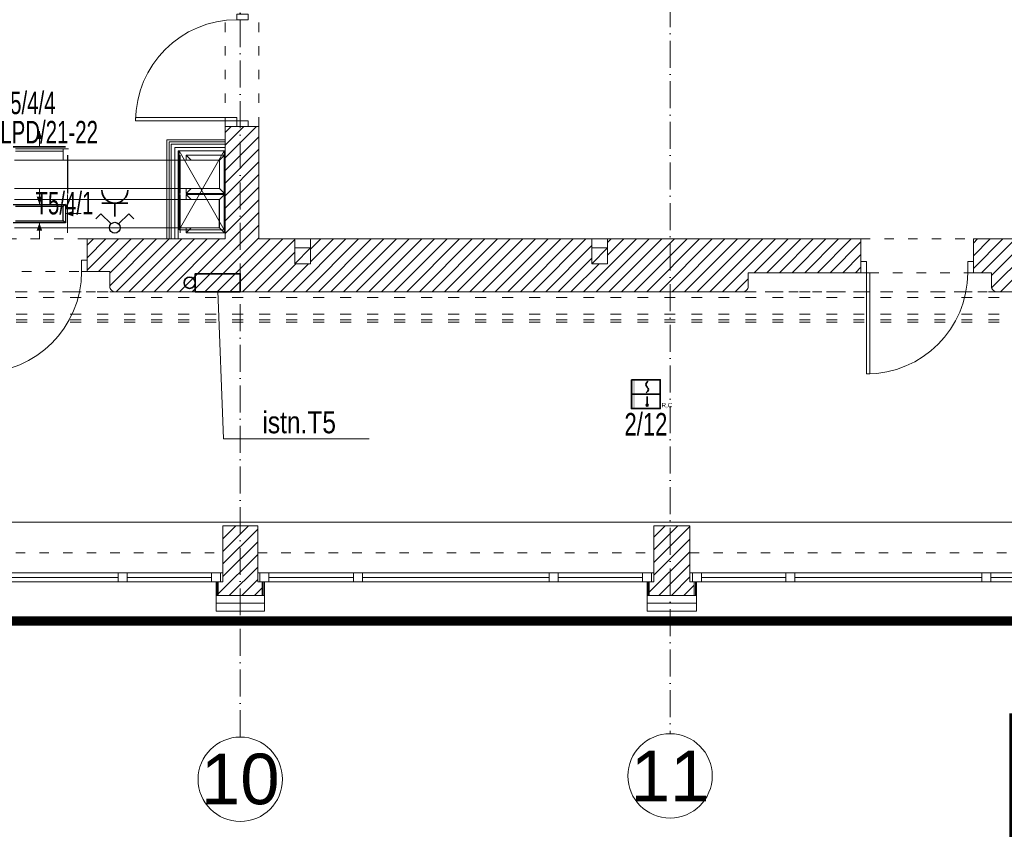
# Model space of a CAD drawing. Header units: millimetres. Extents: x 167773 to 185035, y -114105 to -66770.
# Tile 49 of 114: x 174799 to 175674, y -97294 to -96574. Entities that reach past the tile are written whole.
import ezdxf
from ezdxf.enums import TextEntityAlignment as Align

# ---------------------------------------------------------------- set-up
doc = ezdxf.new("R2010")
doc.units = ezdxf.units.MM
for name, pattern in [('ACAD_ISO03W100', [30, 12, -18]), ('ACAD_ISO10W100', [18, 12, -3, 0, -3]), ('DASHED', [0.75, 0.5, -0.25])]:
    doc.linetypes.add(name, pattern=pattern)
doc.layers.get('0').update_dxf_attribs({"lineweight": 9})
for name, color, linetype, lineweight in [('!obudowa', 14, 'Continuous', 9), ('a-osie', 20, 'ACAD_ISO10W100', 9), ('b-drzwi', 6, 'Continuous', 9), ('b-izolacja', 8, 'BATTING', 9), ('b-okna', 6, 'Continuous', 9), ('b-przebicia', 7, 'Continuous', 9), ('b-przerywana1', 9, 'ACAD_ISO03W100', 9), ('b-widokowa', 7, 'Continuous', 9), ('b-ściany', 2, 'Continuous', 9), ('EL-łączniki', 210, 'Continuous', 30), ('El_gniazda', 144, 'Continuous', 35), ('EL_Linia SSP', 240, 'Continuous', 35), ('El_tablice', 20, 'Continuous', 35), ('h-hatch', 8, 'Continuous', 9)]:
    doc.layers.add(name, color=color, linetype=linetype, lineweight=lineweight)
doc.layers.add('!zakres', color=7, linetype='ACAD_ISO03W100', lineweight=60, true_color=0x8a14ff)
doc.styles.add('Arial', font='arial.ttf')
doc.styles.add('PPAB_100', font='arial.ttf', dxfattribs={"height": 18})
doc.styles.add('ROMANS', font='romans__.ttf', dxfattribs={"height": 0.2})
doc.linetypes.add('BATTING', pattern='A,0.0001,-0.1,[134,ltypeshp.shx,S=0.1,R=0,X=-0.1,Y=0],-0.2,[134,ltypeshp.shx,S=0.1,R=180,X=0.1,Y=0],-0.1', length=0.4001)
pattern_1 = [(45, (15000, 0), (-5.61266008, 5.61266008), [])]

# ---------------------------------------------------------------- blocks, each defined once
blk = doc.blocks.new('okno_')
at = {"layer": 'b-okna'}
for p, q in [((-166, -4), (-91, -4)), ((-83, -4), (83, -4)), ((91, -4), (166, -4))]:
    blk.add_line(p, q, dxfattribs=at)
for points in [[(-174, -8), (174, -8), (174, 0), (-174, 0)], [(-174, 0), (-166, 0), (-166, -8), (-174, -8)], [(-83, 0), (-91, 0), (-91, -8), (-83, -8)], [(83, 0), (91, 0), (91, -8), (83, -8)], [(166, 0), (174, 0), (174, -8), (166, -8)]]:
    blk.add_lwpolyline(points, close=True, dxfattribs=at)
blk = doc.blocks.new('*U13')
at = {"lineweight": 15}
for p, q in [((-1, 35), (1, 35)), ((-1, -35), (1, -35))]:
    blk.add_line(p, q, dxfattribs=at)
blk.add_lwpolyline([(-5, 35), (35, 35), (35, -35), (-5, -35), (-5, 35), (35, -35), (35, 35), (-5, -35)], close=True)
blk = doc.blocks.new('A$C5690186C')
at = {"layer": 'EL_Linia SSP', "lineweight": 5}
h = blk.add_hatch(color=256, dxfattribs=at)
h.set_gradient(color1=(255, 0, 0), color2=(224, 0, 0), one_color=1, name='INVSPHERICAL')
h.paths.add_polyline_path([(-9.8, 0), (-9.8, 12.8), (-12.8, 12.8), (-12.8, 0)])
h.paths.add_polyline_path([(-9.8, -12.8), (-9.8, 0), (-12.8, 0), (-12.8, -12.8)])
at = {"layer": 'EL_Linia SSP'}
blk.add_hatch(color=256, dxfattribs=at).paths.add_polyline_path([(2.02, -9.84, 1), (0.15, -9.84, 1)])
at = {"layer": 'EL_Linia SSP', "color": 1, "linetype": 'Continuous'}
for p, q in [((-0.1, 8.54), (0.11, 9.39)), ((0.11, 9.39), (0.74, 10.35)), ((0.74, 10.35), (1.79, 11.52)), ((0.11, 7.68), (-0.1, 8.54)), ((0.58, 6.96), (0.11, 7.68)), ((1.41, 2.34), (0.36, 1.16)), ((0.74, 6.72), (0.58, 6.96)), ((1.07, 6.34), (0.74, 6.72)), ((1.07, 6.34), (1.41, 5.97)), ((1.41, 5.97), (1.57, 5.73)), ((2.04, 3.3), (1.41, 2.34)), ((1.57, 5.73), (2.04, 5.01)), ((2.04, 5.01), (2.25, 4.15)), ((2.25, 4.15), (2.04, 3.3))]:
    blk.add_line(p, q, dxfattribs=at)
at = {"layer": 'EL_Linia SSP'}
for p, q in [((-12.8, 0), (12.8, 0)), ((1.08, -2.06), (1.08, -9.84))]:
    blk.add_line(p, q, dxfattribs=at)
blk.add_lwpolyline([(-12.8, 12.8), (12.8, 12.8), (12.8, -12.8), (-12.8, -12.8)], close=True, dxfattribs=at)
blk.add_circle((1.08, -9.84), 0.938, dxfattribs=at)
at = {"layer": 'EL_Linia SSP', "color": 1}
blk.add_text('R,C', height=4, dxfattribs=at).set_placement((13.91, -11.8))
blk = doc.blocks.new('kanały_parter_rzut')
at = {"layer": 'h-hatch', "lineweight": -2, "extrusion": (0, 1, 1e-16)}
for p, q in [((-153.75, 7.5, 4), (-107.25, 7.5, 4)), ((-109.25, 5.5, 4), (-151.75, 5.5, 4)), ((-151.75, 3.5, 4), (-109.25, 3.5, 4)), ((-109.25, 5.5, 4), (-109.25, 3.5, 4)), ((-109.25, 5.5, 4), (-107.25, 5.5, 4))]:
    blk.add_line(p, q, dxfattribs=at)
at = {"layer": 'h-hatch', "lineweight": -3, "extrusion": (0, 1, 1e-16)}
for p, q in [((-107.25, 7.5, 4), (-153.75, 7.5, 4)), ((-153.75, 7.5, 4), (-107.25, 7.5, 4))]:
    blk.add_line(p, q, dxfattribs=at)
at = {"layer": 'h-hatch', "lineweight": -2}
for p, q in [((-151.75, 5.5, 4), (-109.25, 5.5, 4)), ((-109.25, 5.5, 4), (-104.75, 5.5, 4)), ((-109.25, 2.5, 4), (-109.25, 5.5, 4)), ((-109.25, -4.5, 4), (-109.25, 2.5, 4)), ((-108.5, -4.5, 4), (-152.5, -4.5, 4)), ((-105.5, -4.5, 4), (-108.5, -4.5, 4)), ((-152.5, -29.5, 4), (-108.5, -29.5, 4)), ((-108.5, -29.5, 4), (-105.5, -29.5, 4))]:
    blk.add_line(p, q, dxfattribs=at)
at = {"layer": 'h-hatch', "lineweight": -2, "extrusion": (-1e-16, -1, -3e-16)}
for p, q in [((-5.5, -4.5), (-5.5, 0)), ((0, 0), (4.5, -4.5)), ((0, 0), (34, 0)), ((0, -4.5), (0, 0)), ((34, 0), (29.5, -4.5)), ((34, 0), (34, -34)), ((-5.5, -29.5), (-5.5, -4.5)), ((-3.5, -4.5), (-5.5, -4.5)), ((-0.5, -4.5), (-3.5, -4.5)), ((-0.5, -4.5), (24.5, -4.5)), ((29.5, -4.5), (24.5, -4.5)), ((29.5, -4.5), (29.5, -29.5)), ((-5.5, -34), (-5.5, -29.5)), ((-3.5, -29.5), (-5.5, -29.5)), ((-5.5, -39.5), (-5.5, -35)), ((-0.5, -29.5), (-3.5, -29.5)), ((-0.5, -29.5), (4.5, -29.5)), ((0, -34), (4.5, -29.5)), ((0, -34), (0, -29.5)), ((34, -34), (0, -34)), ((0, -35), (4.5, -39.5)), ((0, -35), (34, -35)), ((0, -39.5), (0, -35)), ((4.5, -29.5), (24.5, -29.5)), ((29.5, -29.5), (24.5, -29.5)), ((29.5, -29.5), (34, -34)), ((34, -35), (29.5, -39.5)), ((34, -35), (34, -69)), ((-5.5, -64.5), (-5.5, -39.5)), ((-3.5, -39.5), (-5.5, -39.5)), ((-0.5, -39.5), (-3.5, -39.5)), ((-0.5, -39.5), (24.5, -39.5)), ((29.5, -39.5), (24.5, -39.5)), ((29.5, -39.5), (29.5, -64.5)), ((-5.5, -69), (-5.5, -64.5)), ((-3.5, -64.5), (-5.5, -64.5)), ((-0.5, -64.5), (-3.5, -64.5)), ((-0.5, -64.5), (4.5, -64.5)), ((0, -69), (4.5, -64.5)), ((0, -69), (0, -64.5)), ((34, -69), (0, -69)), ((4.5, -64.5), (24.5, -64.5)), ((29.5, -64.5), (24.5, -64.5)), ((29.5, -64.5), (34, -69))]:
    blk.add_line(p, q, dxfattribs=at)
at = {"layer": 'h-hatch', "lineweight": -2, "extrusion": (1, 1e-16, -2e-16)}
for p, q in [((0, -4.5, -248.51), (0, 0, -248.51)), ((0, -34, -248.51), (0, -29.5, -248.51)), ((34, -34, -248.51), (0, -34, -248.51)), ((0, -39.5, -248.5), (0, -35, -248.5)), ((0, -69, -248.5), (0, -64.5, -248.5)), ((34, -69, -248.5), (0, -69, -248.5))]:
    blk.add_line(p, q, dxfattribs=at)
at = {"layer": 'h-hatch', "lineweight": -3}
for p, q in [((-105.5, 0, 4), (-105.5, -4.5, 4)), ((-105.5, -4.5, 4), (-105.5, -29.5, 4)), ((-105.5, -29.5, 4), (-105.5, -34, 4))]:
    blk.add_line(p, q, dxfattribs=at)
at = {"layer": 'h-hatch', "lineweight": -2, "extrusion": (-1e-16, 1, 2e-16)}
for p, q in [((-105.5, -4.5, 4), (-105.5, 0, 4)), ((-105.5, -29.5, 4), (-105.5, -4.5, 4)), ((-105.5, -4.5, 4), (-5.5, -4.5, 4)), ((-5.5, -4.5, 4), (-5.5, 0, 4)), ((-5.5, -29.5, 4), (-5.5, -4.5, 4)), ((-105.52, -39.5, 4), (-105.52, -35, 4)), ((-105.5, -34, 4), (-105.5, -29.5, 4)), ((-5.5, -29.5, 4), (-105.5, -29.5, 4)), ((-5.52, -39.5, 4), (-5.52, -35, 4)), ((-5.5, -34, 4), (-5.5, -29.5, 4)), ((-105.52, -64.5, 4), (-105.52, -39.5, 4)), ((-105.52, -39.5, 4), (-5.52, -39.5, 4)), ((-5.52, -64.5, 4), (-5.52, -39.5, 4)), ((-105.52, -69, 4), (-105.52, -64.5, 4)), ((-5.52, -64.5, 4), (-105.52, -64.5, 4)), ((-5.52, -69, 4), (-5.52, -64.5, 4))]:
    blk.add_line(p, q, dxfattribs=at)
at = {"layer": 'h-hatch', "lineweight": -2, "extrusion": (1, -2e-16, -2e-16)}
for p, q in [((0, -4.5, -341.01), (0, 0, -341.01)), ((0, -34, -341.01), (0, -29.5, -341.01)), ((34, -34, -341.01), (0, -34, -341.01)), ((0, -39.5, -341), (0, -35, -341)), ((0, -69, -341), (0, -64.5, -341)), ((34, -69, -341), (0, -69, -341))]:
    blk.add_line(p, q, dxfattribs=at)
at = {"layer": 'h-hatch', "lineweight": -2, "extrusion": (0, -1, -2e-16)}
for p, q in [((0, -4.5, -21), (0, 0, -21)), ((0, -4.5, -98.51), (0, 0, -98.51)), ((0, -34, -21), (0, -29.5, -21)), ((0, -34, -98.51), (0, -29.5, -98.51)), ((34, -34, -21), (0, -34, -21)), ((34, -34, -98.51), (0, -34, -98.51)), ((0, -39.5, -21), (0, -35, -21)), ((0, -69, -21), (0, -64.5, -21)), ((34, -69, -21), (0, -69, -21))]:
    blk.add_line(p, q, dxfattribs=at)
at = {"layer": 'h-hatch', "lineweight": -2, "extrusion": (1e-16, 1, 2e-16)}
for p, q in [((-105.5, -39.5, 4), (-105.5, -35, 4)), ((-152.5, -39.5, 4), (-108.5, -39.5, 4)), ((-108.5, -39.5, 4), (-105.5, -39.5, 4)), ((-105.5, -64.5, 4), (-105.5, -39.5, 4)), ((-108.5, -64.5, 4), (-152.5, -64.5, 4)), ((-105.5, -64.5, 4), (-108.5, -64.5, 4)), ((-105.5, -69, 4), (-105.5, -64.5, 4))]:
    blk.add_line(p, q, dxfattribs=at)
at = {"layer": 'h-hatch', "lineweight": -3, "extrusion": (0, -1, -2e-16)}
for p, q in [((0, -35, -21), (4.5, -39.5, -21)), ((34, -35, -21), (29.5, -39.5, -21)), ((29.5, -64.5, -21), (29.5, -39.5, -21)), ((0, -69, -21), (4.5, -64.5, -21)), ((29.5, -64.5, -21), (34, -69, -21))]:
    blk.add_line(p, q, dxfattribs=at)
at = {"layer": 'h-hatch', "lineweight": -3, "extrusion": (0, 1e-16, -1)}
for p, q in [((-153.75, -43.75, -18.5), (-107.25, -43.75, -18.5)), ((-107.25, -43.75, -18.5), (-109.25, -45.75, -18.5)), ((-107.25, -43.75, -18.5), (-107.25, -60.25, -18.5)), ((-109.25, -45.75, -18.5), (-151.75, -45.75, -18.5)), ((-109.25, -58.25, -18.5), (-109.25, -45.75, -18.5)), ((-107.25, -60.25, -18.5), (-153.75, -60.25, -18.5)), ((-151.75, -58.25, -18.5), (-109.25, -58.25, -18.5)), ((-107.25, -60.25, -18.5), (-109.25, -58.25, -18.5))]:
    blk.add_line(p, q, dxfattribs=at)
blk = doc.blocks.new('strzalka')
at = {"layer": 'h-hatch'}
blk.add_lwpolyline([(0, 14, 0, 5, 0), (0, 7, 0, 0, 0)], format="xyseb", dxfattribs=at)
blk.add_lwpolyline([(0, 0), (0, 14)], dxfattribs=at)
blk = doc.blocks.new('gniazdo3')
at = {"color": 0, "linetype": 'Continuous'}
blk.add_line((4.94, -4.8), (4.94, 4.8), dxfattribs=at)
at = {"color": 0}
blk.add_line((4.94, 0), (0, 0), dxfattribs=at)
at = {"color": 0, "linetype": 'Continuous', "extrusion": (0, 0, -1)}
blk.add_ellipse((9.74, 0), major_axis=(-3.39, 3.39), ratio=1, start_param=3.926993, end_param=7.068585, dxfattribs=at)
at = {"color": 0, "linetype": 'Continuous', "style": 'ROMANS', "width": 0.8, "flags": 4}
blk.add_attdef('NR', text='', height=6, dxfattribs=at).set_placement((14.48, 0), align=Align.MIDDLE_CENTER)
blk = doc.blocks.new('WPODW')
for p, q in [((-0.156, 0.156), (-0.212, 0.099)), ((-0.042, 0.042), (-0.156, 0.156)), ((0.042, 0.042), (0.156, 0.156)), ((0.156, 0.156), (0.212, 0.099))]:
    blk.add_line(p, q)
blk.add_circle((0, 0), 0.06)

msp = doc.modelspace()

# ---------------------------------------------------------------- hatches: boundary and pattern name
at = {"layer": 'h-hatch'}
h = msp.add_hatch(dxfattribs=at)
h.set_pattern_fill('ANSI31', color=256, scale=2.5, style=0)
h.set_pattern_definition(pattern_1)
h.paths.add_polyline_path([(175891.94, -96768.89), (175776.44, -96768.89), (175776.44, -96157.89), (175780.44, -96157.89), (175780.44, -96145.89), (175742.44, -96145.89), (175742.44, -96157.89), (175745.94, -96157.89), (175746.44, -96157.89), (175746.44, -96768.89), (175646.44, -96768.89), (175646.44, -96798.89), (175662.44, -96798.89), (175662.44, -96810.89, 0.36205), (175666.87, -96815.89), (175668.44, -96815.89), (175794.94, -96815.89), (175796.51, -96815.89, 0.36205), (175800.94, -96810.89), (175800.94, -96797.89), (175891.94, -96797.89)])
h = msp.add_hatch(dxfattribs=at)
h.set_pattern_fill('ANSI31', color=256, scale=2.5, style=0)
h.set_pattern_definition(pattern_1)
h.paths.add_polyline_path([(175446.44, -96798.89), (175546.44, -96798.89), (175546.44, -96768.89), (175321.44, -96768.89), (175321.44, -96776.89), (175321.44, -96790.89), (175307.44, -96790.89), (175307.44, -96776.89), (175307.44, -96768.89), (175057.44, -96768.89), (175057.44, -96776.89), (175057.44, -96790.89), (175043.44, -96790.89), (175043.44, -96776.89), (175043.44, -96768.89), (175011.44, -96768.89), (175011.44, -96668.89), (174981.44, -96668.89), (174981.44, -96768.89), (174858.94, -96768.89), (174858.94, -96797.89), (174878.94, -96797.89), (174878.94, -96810.89, 0.450014), (174884.94, -96815.89), (175440.44, -96815.89, 0.450014), (175446.44, -96810.89)])
h = msp.add_hatch(dxfattribs=at)
h.set_pattern_fill('ANSI31', color=256, scale=2.5, style=0)
h.set_pattern_definition(pattern_1)
h.paths.add_polyline_path([(175010.44, -97023.89), (174979.44, -97023.89), (174979.44, -97073.89), (174975.44, -97073.89), (174975.44, -97085.89), (175014.44, -97085.89), (175014.44, -97073.89), (175012.44, -97073.89), (175010.44, -97073.89)])
h = msp.add_hatch(dxfattribs=at)
h.set_pattern_fill('ANSI31', color=256, scale=2.5, style=0)
h.set_pattern_definition(pattern_1)
h.paths.add_polyline_path([(175394.44, -97023.89), (175362.44, -97023.89), (175362.44, -97073.89), (175358.44, -97073.89), (175358.44, -97085.89), (175398.44, -97085.89), (175398.44, -97073.89), (175396.94, -97073.89), (175394.44, -97073.89)])

# ---------------------------------------------------------------- linework, layer by layer
at = {"layer": '!obudowa', "linetype": 'ACAD_ISO03W100', "ltscale": 0.8}
for p, q in [((178405.44, -96815.89), (173455.44, -96815.89)), ((178405.44, -96820.89), (173455.44, -96820.89)), ((178405.44, -96840.89), (173435.44, -96840.89)), ((178405.44, -96835.89), (173440.44, -96835.89)), ((178405.44, -96842.89), (173433.44, -96842.89))]:
    msp.add_line(p, q, dxfattribs=at)
at = {"layer": '!zakres', "linetype": 'DASHED', "ltscale": 60, "const_width": 8, "flags": 128}
msp.add_lwpolyline([(173461.44, -95696.39), (173461.44, -96122.89), (176925.44, -96122.89), (176925.44, -96135.89), (176933.34, -96135.89), (177842.49, -92664.89), (177043.67, -92664.89), (177043.67, -92678.89), (176845.67, -92678.89), (176845.67, -92312.89), (176962.2, -92312.89), (177065.89, -91184.89), (176998.52, -91184.89), (176866.54, -90353.88), (178159.56, -90119.18), (178172.68, -90191.43), (177992.67, -90224.1), (177992.67, -91112.89), (178170.82, -91112.89), (178170.82, -91184.89), (178027.67, -91184.89), (178027.67, -92300.89), (178926.33, -92300.89), (179123.05, -91184.89), (179078.47, -91184.89), (178946.61, -90354.6), (180246.98, -90118.56), (180260.2, -90191.37), (180076.67, -90224.68), (180076.67, -91111.89), (180258.88, -91111.89), (180258.88, -91184.89), (180085.67, -91184.89), (180085.67, -92314.89), (181098.67, -92314.89), (181098.67, -93814.89), (181288.67, -93814.89), (181288.67, -93889.89), (181113.67, -93889.89), (181113.67, -94778.31), (181290.04, -94811.99), (181276.16, -94884.68), (179972.98, -94635.84), (180113.6, -93814.89), (180166.12, -93814.89), (180023.27, -92689.89), (179115.67, -92689.89), (179115.67, -93812.89), (179291.33, -93812.89), (179291.33, -93886.89), (179100.67, -93886.89), (179100.67, -94775.54), (179292.69, -94812.05), (179278.87, -94884.75), (178061.44, -94653.27), (178061.44, -94643.09), (178059.44, -94642.71), (178059.44, -96122.89), (179277.44, -96122.89), (179277.44, -96164.89), (179411.44, -96164.89), (179411.44, -97068.89), (179277.44, -97068.89), (179277.44, -97108.89), (178099.44, -97108.89), (178099.44, -97210.89), (178144.26, -97210.89), (178280.15, -98045.78), (178207.11, -98057.66), (178139.11, -97639.89), (177334.44, -97639.89), (177334.44, -97850.89), (175761.44, -97850.89), (175761.44, -98202.89), (175682.44, -98202.89), (175682.44, -97194.89), (175737.44, -97194.89), (175737.44, -97108.89), (170991.94, -97108.89), (170991.94, -97149.89), (170858.44, -97149.89), (170858.44, -96661.39), (170985.44, -96661.39), (170985.44, -96196.89), (170958.44, -96196.89), (170958.44, -96122.89), (171260.44, -96122.89), (171260.44, -96010.89), (171512.44, -96010.89), (171512.44, -96122.89), (173097.44, -96122.89), (173097.44, -95696.39), (173462.44, -95696.39)], dxfattribs=at)
at = {"layer": 'a-osie', "ltscale": 2}
for p, q in [((174994.94, -97211.89), (174994.94, -96011.89)), ((175376.94, -96014.99), (175376.94, -97208.8))]:
    msp.add_line(p, q, dxfattribs=at)
at = {"layer": 'a-osie', "linetype": 'Continuous'}
for centre in [(175376.94, -97246.39), (174994.94, -97249.39)]:
    msp.add_circle(centre, 37.5, dxfattribs=at)
at = {"layer": 'b-drzwi'}
for points in [[(175001.94, -96573.89), (175001.94, -96568.89), (174991.94, -96568.89), (174991.94, -96573.89)], [(174991.94, -96663.89), (174991.94, -96660.89), (174901.94, -96660.89), (174901.94, -96663.89)], [(175001.94, -96668.89), (175001.94, -96663.89), (174991.94, -96663.89), (174991.94, -96668.89)], [(174853.94, -96797.89), (174858.94, -96797.89), (174858.94, -96787.89), (174853.94, -96787.89)], [(175546.44, -96798.89), (175551.44, -96798.89), (175551.44, -96788.89), (175546.44, -96788.89)], [(175641.44, -96798.89), (175646.44, -96798.89), (175646.44, -96788.89), (175641.44, -96788.89)], [(175551.44, -96798.89), (175554.44, -96798.89), (175554.44, -96888.89), (175551.44, -96888.89)]]:
    msp.add_lwpolyline(points, close=True, dxfattribs=at)
for centre, radius, start, end in [((174992.1, -96664.06), 90.16, 90.10293, 179.89707), ((174763.78, -96797.73), 90.16, 270.10293, 359.89707), ((175551.44, -96798.89), 90, 270, 0)]:
    msp.add_arc(centre, radius, start, end, dxfattribs=at)
at = {"layer": 'b-izolacja', "ltscale": 2}
for p, q in [((174974.44, -97073.89), (174974.44, -97085.89)), ((175015.44, -97073.89), (175015.44, -97085.89)), ((175357.44, -97073.89), (175357.44, -97085.89)), ((175399.44, -97073.89), (175399.44, -97085.89))]:
    msp.add_line(p, q, dxfattribs=at)
at = {"layer": 'b-izolacja', "ltscale": 16}
for p, q in [((174973.44, -97092.89), (175016.44, -97092.89)), ((175356.44, -97092.89), (175400.44, -97092.89))]:
    msp.add_line(p, q, dxfattribs=at)
at = {"layer": 'b-izolacja', "ltscale": 6, "elevation": -298}
msp.add_lwpolyline([(174981.44, -96687.66), (174936.66, -96687.66), (174936.66, -96768.89)], dxfattribs=at)
at = {"layer": 'b-okna'}
for p, q in [((174627.44, -97065.89), (174979.44, -97065.89)), ((175010.44, -97065.89), (175362.44, -97065.89)), ((175394.44, -97065.89), (175747.44, -97065.89)), ((174633.44, -97073.89), (174973.44, -97073.89)), ((175016.44, -97073.89), (175356.44, -97073.89)), ((175400.44, -97073.89), (175741.44, -97073.89))]:
    msp.add_line(p, q, dxfattribs=at)
at = {"layer": 'b-przerywana1', "ltscale": 0.7}
for p, q in [((174981.44, -96668.89), (174981.44, -96568.89)), ((175011.44, -96668.89), (175011.44, -96568.89)), ((174858.94, -96768.89), (174758.94, -96768.89)), ((175546.44, -96768.89), (175646.44, -96768.89)), ((174758.94, -96797.89), (174858.94, -96797.89)), ((175646.44, -96798.89), (175546.44, -96798.89)), ((174647.94, -96815.89), (174884.94, -96815.89)), ((175440.44, -96815.89), (175668.44, -96815.89)), ((174627.44, -97047.89), (174979.44, -97047.89)), ((175010.44, -97047.89), (175362.44, -97047.89)), ((175394.44, -97047.89), (175747.44, -97047.89))]:
    msp.add_line(p, q, dxfattribs=at)
at = {"layer": 'b-widokowa', "ltscale": 0.5}
for p, q in [((175057.44, -96768.89), (175043.44, -96768.89)), ((175321.44, -96768.89), (175307.44, -96768.89)), ((175057.44, -96776.89), (175043.44, -96776.89)), ((175321.44, -96776.89), (175307.44, -96776.89))]:
    msp.add_line(p, q, dxfattribs=at)
at = {"layer": 'b-widokowa'}
for p, q in [((175043.44, -96790.89), (175057.44, -96776.89)), ((175307.44, -96790.89), (175321.44, -96776.89)), ((173487.44, -97020.89), (175747.44, -97020.89)), ((174975.44, -97073.89), (174975.44, -97085.89)), ((175014.44, -97073.89), (175014.44, -97085.89)), ((175358.44, -97073.89), (175358.44, -97085.89)), ((175398.44, -97073.89), (175398.44, -97085.89)), ((174973.44, -97085.89), (175016.44, -97085.89)), ((175356.44, -97085.89), (175400.44, -97085.89)), ((175741.44, -97104.89), (173452.44, -97104.89))]:
    msp.add_line(p, q, dxfattribs=at)
at = {"layer": 'b-widokowa', "ltscale": 0.5, "elevation": -298}
for points in [[(174981.44, -96682.66), (174931.66, -96682.66), (174931.66, -96768.89)], [(174981.44, -96684.66), (174933.66, -96684.66), (174933.66, -96768.89)]]:
    msp.add_lwpolyline(points, dxfattribs=at)
at = {"layer": 'b-ściany'}
for p, q in [((174981.44, -96768.89), (174981.44, -96668.89)), ((174981.44, -96668.89), (175011.44, -96668.89)), ((175011.44, -96768.89), (175011.44, -96668.89)), ((174858.94, -96768.89), (174981.44, -96768.89)), ((174858.94, -96797.89), (174858.94, -96768.89)), ((175011.44, -96768.89), (175307.44, -96768.89)), ((175043.44, -96768.89), (175043.44, -96776.89)), ((175057.44, -96776.89), (175057.44, -96768.89)), ((175307.44, -96768.89), (175307.44, -96776.89)), ((175321.44, -96768.89), (175546.44, -96768.89)), ((175321.44, -96776.89), (175321.44, -96768.89)), ((175546.44, -96768.89), (175546.44, -96798.89)), ((175646.44, -96768.89), (175646.44, -96798.89)), ((175646.44, -96768.89), (175746.44, -96768.89)), ((174878.94, -96797.89), (174858.94, -96797.89)), ((174878.94, -96797.89), (174878.94, -96810.89)), ((175446.44, -96798.89), (175546.44, -96798.89)), ((175446.44, -96798.89), (175446.44, -96810.89)), ((175662.44, -96798.89), (175646.44, -96798.89)), ((175662.44, -96798.89), (175662.44, -96810.89)), ((174884.94, -96815.89), (175440.44, -96815.89)), ((175668.44, -96815.89), (175794.94, -96815.89)), ((174979.44, -97023.89), (174979.44, -97073.89)), ((174979.44, -97023.89), (175010.44, -97023.89)), ((175010.44, -97023.89), (175010.44, -97073.89)), ((175362.44, -97023.89), (175362.44, -97073.89)), ((175362.44, -97023.89), (175394.44, -97023.89)), ((175394.44, -97023.89), (175394.44, -97073.89)), ((174973.44, -97073.89), (174979.44, -97073.89)), ((174973.44, -97073.89), (174973.44, -97099.89)), ((175016.44, -97073.89), (175010.44, -97073.89)), ((175016.44, -97073.89), (175016.44, -97099.89)), ((175356.44, -97073.89), (175362.44, -97073.89)), ((175356.44, -97073.89), (175356.44, -97099.89)), ((175400.44, -97073.89), (175394.44, -97073.89)), ((175400.44, -97073.89), (175400.44, -97099.89)), ((175016.44, -97099.89), (174973.44, -97099.89)), ((175400.44, -97099.89), (175356.44, -97099.89))]:
    msp.add_line(p, q, dxfattribs=at)
at = {"layer": 'b-ściany', "ltscale": 0.5}
for points, elevation in [([(174981.44, -96680.66), (174929.66, -96680.66), (174929.66, -96768.89)], -298), ([(174981.44, -96690.66), (174939.66, -96690.66), (174939.66, -96768.89)], -81.5)]:
    msp.add_lwpolyline(points, dxfattribs=dict(at, elevation=elevation))
at = {"layer": 'b-ściany'}
for points in [[(175043.44, -96776.89), (175043.44, -96790.89), (175057.44, -96790.89), (175057.44, -96776.89)], [(175307.44, -96776.89), (175307.44, -96790.89), (175321.44, -96790.89), (175321.44, -96776.89)]]:
    msp.add_lwpolyline(points, dxfattribs=at)
for centre, start, end in [((174884.16, -96810.74), 181.73764, 278.65122), ((175441.23, -96810.74), 261.34878, 358.26236), ((175667.66, -96810.74), 181.73764, 278.65122)]:
    msp.add_arc(centre, 5.22, start, end, dxfattribs=at)
at = {"layer": 'El_gniazda'}
msp.add_circle((174949.94, -96807.89), 5, dxfattribs=at)
at = {"layer": 'El_tablice', "ltscale": 0.7}
msp.add_lwpolyline([(174994.94, -96815.89), (174954.94, -96815.89), (174954.94, -96799.89), (174994.94, -96799.89)], close=True, dxfattribs=at)
at = {"layer": 'El_tablice', "lineweight": 18}
msp.add_lwpolyline([(174974.94, -96814.89), (174980.06, -96946.71), (175109.53, -96946.71)], dxfattribs=at)

# ---------------------------------------------------------------- block references
at = {"layer": 'b-okna'}
for p in [(174803.44, -97065.89), (175186.44, -97065.89), (175570.94, -97065.89)]:
    msp.add_blockref('okno_', p, dxfattribs=at)
at = {"layer": 'b-przebicia', "lineweight": 15}
msp.add_blockref('*U13', (174945.66, -96725.66, -81.5), dxfattribs=at)
at = {"layer": 'EL-łączniki', "xscale": 80, "yscale": 80, "zscale": 80}
msp.add_blockref('WPODW', (174883.44, -96758.89), dxfattribs=at)
at = {"layer": 'El_gniazda', "xscale": -2.399999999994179, "yscale": 2.399999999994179, "zscale": 2.399999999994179, "rotation": 270}
msp.add_blockref('gniazdo3', (174883.44, -96748.89), dxfattribs=at)
at = {"layer": 'EL_Linia SSP'}
msp.add_blockref('A$C5690186C', (175355.44, -96906.89), dxfattribs=at)
at = {"layer": 'h-hatch'}
for name, p in [('strzalka', (174816.44, -96686.89)), ('kanały_parter_rzut', (174946.94, -96694.39)), ('strzalka', (174816.44, -96768.64))]:
    msp.add_blockref(name, p, dxfattribs=at)
at = {"layer": 'h-hatch', "xscale": -1, "rotation": 180}
msp.add_blockref('strzalka', (174816.44, -96724.14), dxfattribs=at)
at = {"layer": 'h-hatch', "rotation": 90}
msp.add_blockref('strzalka', (174853.69, -96746.39), dxfattribs=at)

# ---------------------------------------------------------------- texts
at = {"layer": 'a-osie', "linetype": 'ACAD_ISO10W100', "char_height": 45, "width": 4405.7835, "attachment_point": 5, "style": 'PPAB_100'}
for s, insert in [('10', (174994.94, -97249.39)), ('11', (175376.94, -97246.39))]:
    msp.add_mtext(s, dxfattribs=dict(at, insert=insert))
at = {"layer": 'El_gniazda', "style": 'Arial', "width": 0.65}
for s, p in [('T5/4/4', (174805.06, -96647.89)), ('LPD/21-22', (174825.06, -96673.89)), ('T5/4/1', (174838.68, -96737.04))]:
    msp.add_text(s, height=20, dxfattribs=at).set_placement(p, align=Align.MIDDLE_CENTER)
at = {"layer": 'EL_Linia SSP', "style": 'Arial', "width": 0.7}
msp.add_text('2/12', height=20, dxfattribs=at).set_placement((175355.44, -96943.68), align=Align.CENTER)
at = {"layer": 'El_tablice', "lineweight": 5, "style": 'Arial', "width": 0.8}
msp.add_text('istn.T5', height=19.5, dxfattribs=at).set_placement((175047.3, -96941.71), align=Align.CENTER)

doc.saveas('drawing.dxf')
